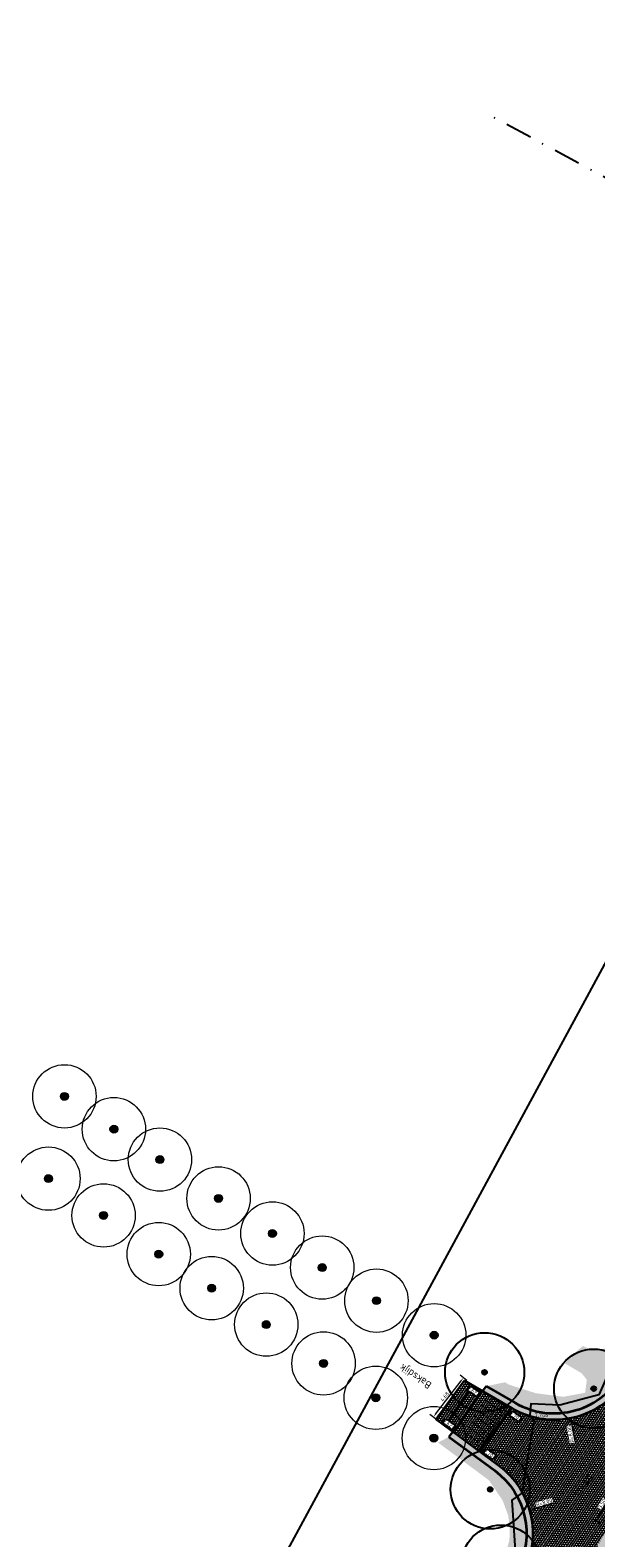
# Model space of a CAD drawing. Header units: metres. Extents: x 157685 to 160831, y 403691 to 406312.
# Tile 91 of 134: x 159762 to 159815, y 405017 to 405159. Entities that reach past the tile are written whole.
import ezdxf
from ezdxf.enums import TextEntityAlignment as Align

# ---------------------------------------------------------------- set-up
doc = ezdxf.new("R2010")
doc.units = ezdxf.units.M
doc.header["$PDMODE"] = 35
doc.linetypes.add('DASHDOT2', pattern=[12.7, 6.35, -3.175, 0, -3.175])
doc.layers.get('Defpoints').update_dxf_attribs({"color": 171})
for name, color, linetype, lineweight in [('B-WE-GR-BOOM-S', 90, 'Continuous', 25), ('B-WE-GR-BOOM-S (ingemeten)', 90, 'Continuous', 25), ('B-WE-OG-HOOGTEPUNT-S', 7, 'Continuous', 25), ('B-WE-OG-HOOGTEPUNT-T18', 10, 'Continuous', 18), ('B-WE-OG-TOPOGRAFIE-T35', 7, 'Continuous', 35), ('N-WE-GR-GRAS-A', 62, 'Continuous', 18), ('N-WE-GW-HOOGTE_AFWERKHOOGTE-T25', 7, 'Continuous', 25), ('N-WE-VH-GESLOTENVERHARDING_ASFALT-A-200', 253, 'Continuous', 18), ('N-WE-VH-GESLOTENVERHARDING_ASFALT-TRAPSGEWIJSFREZEN-G', 10, 'VH-TRAPSGEWIJSFREZEN-SO', 25), ('N-WE-VH-HALFVERHARDING_GRASBETONSTEEN-A-200', 132, 'Continuous', 18), ('N-WE-VH-HALFVERHARDING_GRASBETONSTEEN-G', 7, 'Continuous', 35), ('N-WE-VH-KANTVERHARDING-G', 7, 'Continuous', 30), ('N-WE-VH-M', 7, 'Continuous', 18), ('N-WE-VH-PLATEAU_TALUD-S', 7, 'Continuous', 25), ('N-WE-VH-VERHARDING_ASFALT-A', 252, 'Continuous', 18), ('X-XX-AL-BLADVERWIJZING_AS-G', 7, 'DASHDOT2', 25)]:
    doc.layers.add(name, color=color, linetype=linetype, lineweight=lineweight)
doc.styles.add('NLCS-ISO', font='NLCS-ISO.TTF')
doc.styles.add('NLCS-ISO-M200-T18', font='NLCS-ISO.TTF', dxfattribs={"height": 0.36})
doc.styles.add('NLCS-ISO-M200-T35', font='NLCS-ISO.TTF', dxfattribs={"height": 0.7000000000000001})
doc.linetypes.add('VH-TRAPSGEWIJSFREZEN-SO', pattern='A,15,-5,[182,NLCS.SHX,S=20,R=0,X=0,Y=0],-5', length=25)
doc.dimstyles.new('NLCS-M200-T18-PIJL_L2_H2', dxfattribs={"dimscale": 0.2, "dimtxt": 0.36, "dimasz": 1.8, "dimexe": 2, "dimexo": 2, "dimgap": 0.7, "dimtad": 1, "dimzin": 0, "dimdsep": 46, "dimtxsty": 'NLCS-ISO-M200-T18', "dimcen": 0, "dimdle": 2, "dimclrd": 256, "dimclre": 256, "dimclrt": 256, "dimazin": 0, "dimtfac": 1, "dimtofl": 0, "dimtmove": 0, "dimatfit": 3, "dimfxl": 2, "dimfxlon": 1, "dimtfill": 1, "dimtfillclr": 256, "dimtolj": 1, "dimtzin": 0, "dimlwd": -1, "dimlwe": -1, "dimarcsym": 0})
pattern_1 = [(0, (0, 0), (1, 1), [0.12, -0.8]), (45, (0.4, 0.2), (-0.1131370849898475, 1.866761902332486), [0.12, -0.8]), (29.99999999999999, (0.08, 0.12), (0.2274613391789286, 1.286025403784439), [0.12, -0.8]), (15, (0.32, 0.48), (0.3856270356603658, 0.7244941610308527), [0.12, -0.8]), (135, (0.16, 2), (-0.02828427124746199, -0.6505382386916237), [0.12, -0.8]), (150, (1.2, 0.4), (0.2156921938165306, -0.5864101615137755), [0.12, -0.8]), (165, (0.24, 0.04), (0.1434520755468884, -0.7010146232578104), [0.12, -0.8]), (85, (0.4, 0.4), (-0.872677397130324, 1.040016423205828), [0.12, -0.8]), (99.99999999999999, (0, 0), (-1.112117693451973, 0.7787131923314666), [0.12, -0.7999999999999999])]
pattern_2 = [(45, (0, 0), (-0.1979898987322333, 0.1979898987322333), [0.14, -0.14]), (135, (0, 0), (-0.1979898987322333, -0.1979898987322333), [0.14, -0.14]), (45, (-0.098994, 0.098994), (-0.1979898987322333, 0.1979898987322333), [0.14, -0.14]), (135, (0.098994, 0.098994), (-0.1979898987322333, -0.1979898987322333), [0.14, -0.14])]

# ---------------------------------------------------------------- blocks, each defined once
blk = doc.blocks.new('*U69')
for points in [[(-2.578210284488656, 1.89549594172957), (0.4494853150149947, 6.013074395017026)], [(0, 0), (3.027689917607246, 4.11745492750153)]]:
    blk.add_lwpolyline(points)
for points, const_width in [([(0.1480255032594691, 4.421387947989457), (2.081716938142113, 2.999826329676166)], 0.09999999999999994), ([(0.503471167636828, 4.904770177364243), (2.437162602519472, 3.483208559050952)], 0.09999999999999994), ([(0.8589168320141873, 5.388152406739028), (2.792608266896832, 3.966590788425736)], 0.09999999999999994), ([(-0.9183114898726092, 2.971241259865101), (1.015379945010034, 1.549679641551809)], 0.09999999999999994), ([(-0.5628658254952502, 3.454623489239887), (1.370825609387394, 2.033061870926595)], 0.09999999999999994), ([(-0.2074201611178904, 3.938005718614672), (1.726271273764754, 2.51644410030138)], 0.09999999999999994), ([(-0.08056370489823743, 0.05924094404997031), (2.947126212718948, 4.176695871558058)], 0.1999999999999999), ([(1.259402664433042, 3.232009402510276), (1.903966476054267, 2.758155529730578)], 0.09999999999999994), ([(1.61484832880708, 3.715391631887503), (2.259412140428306, 3.241537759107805)], 0.09999999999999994), ([(1.97029399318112, 4.198773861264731), (2.614857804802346, 3.724919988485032)], 0.09999999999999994), ([(-1.984648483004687, 1.521094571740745), (-0.05095704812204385, 0.09953295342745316)], 0.09999999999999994), ([(-1.629202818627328, 2.00447680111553), (0.3044886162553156, 0.5829151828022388)], 0.09999999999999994), ([(-1.273757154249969, 2.487859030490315), (0.659934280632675, 1.066297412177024)], 0.09999999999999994), ([(0.1930656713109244, 1.781862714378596), (0.8376294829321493, 1.308008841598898)], 0.09999999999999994), ([(0.5485113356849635, 2.265244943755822), (1.193075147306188, 1.791391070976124)], 0.09999999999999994), ([(0.9039570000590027, 2.748627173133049), (1.548520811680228, 2.274773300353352)], 0.09999999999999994), ([(-0.517825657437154, 0.8150982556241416), (0.1267381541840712, 0.3412443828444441)], 0.09999999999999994), ([(-0.1623799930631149, 1.298480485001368), (0.4821838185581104, 0.824626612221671)], 0.09999999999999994)]:
    blk.add_lwpolyline(points, dxfattribs=dict(const_width=const_width))
blk = doc.blocks.new('*D806')
at = {"layer": 'Defpoints', "color": 0, "transparency": 16777216}
for p in [(159811.3487516, 405035.8410722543), (159812.9201034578, 405027.9969117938)]:
    blk.add_point(p, dxfattribs=at)
at = {"layer": 'N-WE-VH-M', "transparency": 16777216}
blk.add_line((159813.3781525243, 405025.7103390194), (159812.9908142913, 405027.6439245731), dxfattribs=at)
at = {"layer": 'N-WE-VH-M', "transparency": 16777216, "insert": (159812.9060724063, 405026.4377841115), "char_height": 0.36, "attachment_point": 5, "rotation": 101.32762851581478, "style": 'NLCS-ISO-M200-T18', "bg_fill": 3, "box_fill_scale": 1.1, "bg_fill_color": 256, "bg_fill_true_color": 13158600, "bg_fill_transparency": 0}
blk.add_mtext('\\A1;R=8.00', dxfattribs=at)
at = {"layer": 'N-WE-VH-M', "transparency": 16777216}
blk.add_solid([(159812.9319830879, 405027.6321394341), (159813.0496454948, 405027.655709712), (159812.9201034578, 405027.9969117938)], dxfattribs=at)
blk = doc.blocks.new('*D807')
at = {"layer": 'Defpoints', "color": 0, "transparency": 16777216}
blk.add_point((159801.3297696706, 405017.0624706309), dxfattribs=at)
at = {"layer": 'N-WE-VH-M', "transparency": 16777216}
blk.add_line((159811.2612157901, 405019.9114357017), (159809.3656668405, 405019.3676727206), dxfattribs=at)
at = {"layer": 'N-WE-VH-M', "transparency": 16777216, "insert": (159810.3982256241, 405019.9967818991), "char_height": 0.36, "attachment_point": 5, "rotation": 16.00623004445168, "style": 'NLCS-ISO-M200-T18', "bg_fill": 3, "box_fill_scale": 1.1, "bg_fill_color": 256, "bg_fill_true_color": 13158600, "bg_fill_transparency": 0}
blk.add_mtext('\\A1;R=8.00', dxfattribs=at)
at = {"layer": 'Defpoints', "color": 0, "transparency": 16777216}
blk.add_point((159809.0196234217, 405019.268405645), dxfattribs=at)
at = {"layer": 'N-WE-VH-M', "transparency": 16777216}
blk.add_solid([(159809.3491223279, 405019.4253466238), (159809.3822113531, 405019.3099988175), (159809.0196234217, 405019.268405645)], dxfattribs=at)
blk = doc.blocks.new('*D810')
at = {"layer": 'Defpoints', "color": 0, "transparency": 16777216}
for p in [(159819.4092855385, 405019.9601386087), (159815.3270824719, 405018.2373053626), (159817.6966587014, 405016.9077773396)]:
    blk.add_point(p, dxfattribs=at)
at = {"layer": 'N-WE-VH-M', "transparency": 16777216}
for p, q in [((159817.3885505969, 405021.0939378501), (159816.6908680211, 405021.485395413)), ((159816.8635534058, 405020.9757094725), (159815.5032383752, 405018.5512625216)), ((159815.6759237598, 405018.0415765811), (159814.978241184, 405018.4330341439))]:
    blk.add_line(p, q, dxfattribs=at)
for points in [[(159816.8112272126, 405021.0050687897), (159816.915879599, 405020.9463501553), (159817.039709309, 405021.2896666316)], [(159815.450912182, 405018.5806218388), (159815.5555645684, 405018.5219032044), (159815.3270824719, 405018.2373053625)]]:
    blk.add_solid(points, dxfattribs=at)
at = {"layer": 'N-WE-VH-M', "transparency": 16777216, "insert": (159815.8836676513, 405019.8832558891), "char_height": 0.36, "attachment_point": 5, "rotation": 60.70397471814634, "style": 'NLCS-ISO-M200-T18', "bg_fill": 3, "box_fill_scale": 1.1, "bg_fill_color": 256, "bg_fill_true_color": 13158600, "bg_fill_transparency": 0}
blk.add_mtext('\\A1;3.50', dxfattribs=at)
blk = doc.blocks.new('*D813')
at = {"layer": 'Defpoints', "color": 0, "transparency": 16777216}
for p in [(159802.7504160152, 405031.7974181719), (159803.9542670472, 405030.8760193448), (159801.1071453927, 405027.1561205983)]:
    blk.add_point(p, dxfattribs=at)
at = {"layer": 'N-WE-VH-M', "transparency": 16777216}
for p, q in [((159800.1220972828, 405028.3633957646), (159802.5316130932, 405031.5115418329)), ((159803.0680563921, 405031.5543038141), (159802.4327756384, 405032.0405325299)), ((159800.2209347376, 405027.8344050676), (159799.5856539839, 405028.3206337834))]:
    blk.add_line(p, q, dxfattribs=at)
for points in [[(159802.4839670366, 405031.5480089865), (159802.5792591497, 405031.4750746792), (159802.7504160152, 405031.797418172)], [(159800.0744512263, 405028.3998629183), (159800.1697433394, 405028.3269286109), (159799.9032943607, 405028.0775194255)]]:
    blk.add_solid(points, dxfattribs=at)
at = {"layer": 'N-WE-VH-M', "transparency": 16777216, "insert": (159800.9818357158, 405030.0131857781), "char_height": 0.36, "attachment_point": 5, "rotation": 52.57041965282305, "style": 'NLCS-ISO-M200-T18', "bg_fill": 3, "box_fill_scale": 1.1, "bg_fill_color": 256, "bg_fill_true_color": 13158600, "bg_fill_transparency": 0}
blk.add_mtext('\\A1;4.68', dxfattribs=at)
blk = doc.blocks.new('SGR-BOOM_GBKN-SO')
at = {"linetype": 'ByBlock', "lineweight": 18}
h = blk.add_hatch(color=0, dxfattribs=at)
h.dxf.hatch_style = 1
edge = h.paths.add_edge_path()
edge.add_arc((0, 0), 0.25, 0, 360)
at = {"color": 0, "linetype": 'ByBlock', "lineweight": 18}
for radius in [2, 0.25]:
    blk.add_circle((0, 0), radius, dxfattribs=at)
at = {"color": 0, "linetype": 'ByBlock', "lineweight": 18, "style": 'NLCS-ISO'}
blk.add_attdef('SOORT', (2.5, 0), '', height=1.5, dxfattribs=at)
blk = doc.blocks.new('SGR-BOOM_01')
at = {"ltscale": 0.1}
h = blk.add_hatch(color=256, dxfattribs=at)
edge = h.paths.add_edge_path()
edge.add_arc((7.366995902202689e-12, -5.115907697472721e-12), 0.15, 0, 360)
for centre, radius in [((0, 0), 2.5), ((7.366995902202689e-12, -5.115907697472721e-12), 0.04499999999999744)]:
    blk.add_circle(centre, radius)
blk.add_circle((7.366995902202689e-12, -5.115907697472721e-12), 0.15, dxfattribs=at)
blk = doc.blocks.new('SOG-HOOGTEPUNT-SO')
for p, q in [((-0.5, 0), (0.5, 0)), ((0, 0.5), (0, -0.5))]:
    blk.add_line(p, q)

msp = doc.modelspace()

# ---------------------------------------------------------------- hatches: boundary and pattern name
at = {"layer": 'N-WE-GR-GRAS-A'}
h = msp.add_hatch(dxfattribs=at)
h.set_pattern_fill('AGR-GRAS_01-SO', color=256, scale=0.04, pattern_type=2)
h.set_pattern_definition(pattern_1)
h.paths.add_polyline_path([(159817.8796577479, 405032.3615227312, -0.4244536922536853), (159807.6438550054, 405029.4353138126), (159804.9141757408, 405031.0140775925), (159806.698841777, 405031.3737125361), (159807.04, 405031.16), (159809.611, 405030.341), (159812.223, 405030.001), (159814.279, 405030.385), (159814.444, 405031.62), (159813.956, 405032.225), (159812.2396506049, 405033.242021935), (159814.061361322, 405034.8103542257), (159814.820717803, 405034.4740069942), (159815.4994739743, 405034.4123150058), (159816.4167998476, 405034.6580784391), (159816.9569999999, 405035.0349999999), (159820.3059377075, 405041.4946262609), (159822.354460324, 405045.432314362), (159826.6084500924, 405053.2936794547), (159829.7245208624, 405059.052172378), (159832.6918773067, 405064.5358415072), (159835.7447925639, 405070.2193987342), (159838.9744319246, 405076.357307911), (159841.6731033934, 405081.4861159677), (159844.7820544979, 405087.3946578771), (159847.8561333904, 405093.236925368), (159850.9675923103, 405099.3492203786), (159854.691755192, 405106.6695736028), (159860.2108525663, 405117.423530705), (159863.4243890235, 405123.3615823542), (159868.7449137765, 405133.192978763), (159871.6940751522, 405138.642511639), (159873.819, 405142.569), (159873.564, 405143.583), (159872.949, 405144.16), (159873.919, 405145.714), (159874.7056259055, 405145.5456317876), (159875.890950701, 405145.9547218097), (159876.2720000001, 405146.3540000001), (159878.9147885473, 405151.370059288), (159881.6262659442, 405156.5466831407), (159887.3003615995, 405167.3793970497), (159892.3483595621, 405177.0167949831), (159893.538, 405179.288), (159894.727, 405181.558), (159894.969, 405183.164), (159894.4128649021, 405184.0045896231), (159892.825, 405184.615), (159896.102, 405188.599), (159896.9029999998, 405188.438), (159898.181, 405188.684), (159899.684, 405190.033), (159902.6926736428, 405195.8713152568), (159907.5866702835, 405205.3680897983), (159913.3084460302, 405216.4711653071), (159918.3450532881, 405227.099399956), (159923.3978129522, 405237.8616172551), (159925.995516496, 405243.3946431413), (159929.861, 405251.628), (159929.911, 405253.028), (159929.35, 405253.63), (159928.363, 405254.141), (159928.977, 405259.516), (159929.897, 405259.351), (159931.062, 405259.363), (159932.331, 405262.333), (159931.733, 405263.36), (159931.174, 405263.618), (159932.61, 405267.191), (159933.738, 405266.939), (159934.813, 405267.403), (159935.788, 405268.797), (159941.1987197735, 405282.5879445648), (159944.9254816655, 405292.0867855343), (159949.2255724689, 405303.0469380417), (159953.271, 405313.358), (159953.284, 405314.495), (159952.883, 405315.118), (159952.236, 405315.511), (159951.529, 405315.708), (159958.367, 405330.954), (159959.877, 405331.032), (159960.96, 405331.735), (159963.5452468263, 405338.7491122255), (159973.5640148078, 405364.9600869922), (159984.162, 405391.33), (159983.822, 405392.929), (159983.104, 405393.589), (159982.386, 405393.853), (159984.688, 405397.951), (159985.985, 405397.984), (159987.076, 405398.897), (159989.441, 405405.903), (159988.08, 405407.062), (159988.527, 405412.178), (159989.913, 405411.732), (159991.291, 405411.789), (159992.095, 405412.104), (159998.5395093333, 405429.2600094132), (160007.1440218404, 405452.1679849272), (160009.451, 405458.31), (160009.626, 405460.261), (160009.534, 405460.661), (160008.794, 405461.402), (160009.8954955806, 405467.6054778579), (160011.385, 405467.341), (160013.662, 405468.133), (160014.677, 405469.155), (160026.9453321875, 405500.9300206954), (160034.7315372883, 405521.1565030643), (160042.3070101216, 405541.7245019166), (160047.868, 405557.494), (160047.613, 405559.249), (160046.719, 405560.154), (160045.615, 405560.352), (160047.615, 405564.794), (160048.822, 405564.245), (160050.393, 405564.15), (160050.929, 405564.7125), (160051.128, 405565.102), (160051.131, 405565.949), (160048.346, 405567.585), (160050.1055, 405571.699), (160050.699, 405570.911), (160051.669, 405570.665), (160053.018, 405570.643), (160053.937, 405571.219), (160058.5456374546, 405583.3248661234), (160064.6810399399, 405599.4412045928), (160069.547, 405612.223), (160069.547, 405613.704), (160068.895, 405614.706), (160068.1765210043, 405615.0935586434), (160070.5442836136, 405619.4830561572), (160072.047, 405619.276), (160073.333, 405619.76), (160078.7473752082, 405633.9478085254), (160089.138878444, 405660.9656097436), (160104.332, 405700.743), (160104.711, 405703.242), (160102.967, 405704.018), (160104.9126580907, 405706.7553753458), (160106.026, 405706.74), (160107.223, 405707.65), (160113.4380612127, 405722.7273025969), (160116.4352043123, 405730.3910378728), (160119.5624009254, 405738.6670014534), (160120.942, 405742.345), (160122.7570846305, 405748.868433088), (160125.062, 405762.2635), (160125.7830441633, 405769.6398440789), (160126.167433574, 405777.2421988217), (160126.2277432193, 405782.3110332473), (160136.3575773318, 405786.1409829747), (160140.471531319, 405781.8232589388, -0.3714281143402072), (160141.0844722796, 405769.5659894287, 0.07269134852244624), (160116.0165246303, 405725.3933185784), (160115.4468538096, 405723.9291447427), (159939.5895977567, 405271.9390061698, -0.02962782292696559), (159902.6989021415, 405191.5621666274)])
h = msp.add_hatch(dxfattribs=at)
h.set_pattern_fill('AGR-GRAS_01-SO', color=256, scale=0.04, pattern_type=2)
h.set_pattern_definition(pattern_1)
h.paths.add_polyline_path([(159947.8480232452, 405248.5197582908, 0.405894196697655), (159943.9963303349, 405246.8913364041, -0.02247269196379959), (159914.6133930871, 405185.2143397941), (159834.087039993, 405034.0711958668, -0.005446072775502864), (159828.8246266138, 405024.4480227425), (159824.0115389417, 405015.8698070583, 0.005527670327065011), (159818.7089963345, 405006.1694910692), (159804.5859618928, 404979.6405398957, 0.05550154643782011), (159802.9510267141, 404975.5270516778), (159802.7037713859, 404974.6246129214, -0.1055589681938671), (159798.1917326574, 404965.9102367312), (159797.9894941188, 404965.66424889), (159801.2993328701, 404963.0766571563), (159803.4982866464, 404968.2081257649), (159805.123, 404975.672), (159805.3566544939, 404977.1680057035), (159806.0768332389, 404979.1208073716), (159808.1428506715, 404983.3803700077), (159813.9034474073, 404994.2923969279), (159823.434, 405011.915), (159826.4851087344, 405017.4938640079), (159834.3457042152, 405031.9490872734), (159842.820580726, 405047.6050551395), (159852.8457538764, 405066.2756003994), (159860.5369566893, 405080.651914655), (159862.171, 405083.398), (159863.044, 405083.998), (159863.964, 405083.981), (159866.285, 405087.879), (159865.815, 405088.069), (159865.372, 405089.004), (159865.669, 405090.71), (159867.9746014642, 405094.9288151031), (159873.7270684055, 405105.4901040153), (159879.553055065, 405116.2642487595), (159884.8916839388, 405126.1371104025), (159888.6950492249, 405132.9843372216), (159892.689, 405140.154), (159893.843, 405139.449), (159895.973, 405143.646), (159894.866, 405144.519), (159903.7778467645, 405161.353507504), (159912.3515452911, 405177.5492518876), (159920.630907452, 405193.0924523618), (159930.3511431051, 405211.3255466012), (159931.1391447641, 405213.0938378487), (159932.8931217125, 405217.14909361), (159935.5026393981, 405223.1823893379), (159940.4574736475, 405234.8870829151), (159945.19, 405246.771), (159948.338, 405246.025), (159948.699, 405245.033), (159952.5023399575, 405246.7082795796)])
h = msp.add_hatch(dxfattribs=at)
h.set_pattern_fill('AGR-GRAS_01-SO', color=256, scale=0.04, pattern_type=2)
h.set_pattern_definition(pattern_1)
edge = h.paths.add_edge_path()
edge.add_line((159578.5374166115, 404700.0819622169), (159578.6254720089, 404700.0345676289))
edge.add_line((159578.6254720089, 404700.0345676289), (159603.9219240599, 404747.0333756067))
edge.add_arc((160443.1779176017, 404295.3155573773), 953.100000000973, 142.3663853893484, 151.7092614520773, ccw=False)
edge.add_line((159688.3879633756, 404877.287837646), (159703.8794562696, 404897.3795561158))
edge.add_arc((159943.91390714, 404712.3037003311), 303.099999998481, 131.4605388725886, 142.3663853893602, ccw=False)
edge.add_line((159743.230164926, 404939.4504493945), (159776.7212754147, 404969.0397849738))
edge.add_arc((159712.5633914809, 405041.6577987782), 96.89999999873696, 311.4605388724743, 330.6998399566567)
edge.add_line((159797.0667715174, 404994.2364031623), (159804.3007044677, 405007.1270356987))
edge.add_arc((159370.9701621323, 405250.302386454), 496.900000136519, 330.6998399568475, 331.5438499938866)
edge.add_arc((159801.3297696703, 405017.0624706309), 7.400000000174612, 331.5438499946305, 413.6718235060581)
edge.add_line((159805.7135995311, 405023.0241847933), (159801.3814850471, 405026.2097204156))
edge.add_line((159801.3814850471, 405026.2097204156), (159800.3508178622, 405025.6653813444))
edge.add_line((159800.3508178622, 405025.6653813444), (159805.162, 405022.107))
edge.add_line((159805.162, 405022.107), (159806.4708960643, 405020.184))
edge.add_line((159806.4708960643, 405020.184), (159806.9923110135, 405018.7706630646))
edge.add_line((159806.9923110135, 405018.7706630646), (159807.143, 405017.767))
edge.add_line((159807.143, 405017.767), (159807.112, 405016.413))
edge.add_line((159807.112, 405016.413), (159806.6237197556, 405014.8311137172))
edge.add_line((159806.6237197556, 405014.8311137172), (159805.8507581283, 405013.4314217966))
edge.add_line((159805.8507581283, 405013.4314217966), (159803.555099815, 405009.2744050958))
edge.add_line((159803.555099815, 405009.2744050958), (159800.2669101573, 405003.320095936))
edge.add_line((159800.2669101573, 405003.320095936), (159797.2220407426, 404997.9073039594))
edge.add_line((159797.2220407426, 404997.9073039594), (159794.8245511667, 404994.0616845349))
edge.add_line((159794.8245511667, 404994.0616845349), (159792.0515868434, 404989.6137963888))
edge.add_line((159792.0515868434, 404989.6137963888), (159789.5682782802, 404985.630521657))
edge.add_line((159789.5682782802, 404985.630521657), (159787.111, 404981.689))
edge.add_line((159787.111, 404981.689), (159786.367, 404981.43))
edge.add_line((159786.367, 404981.43), (159785.402, 404981.455))
edge.add_line((159785.402, 404981.455), (159784.329, 404982.006))
edge.add_line((159784.329, 404982.006), (159784.072, 404983.158))
edge.add_line((159784.072, 404983.158), (159781.79, 404980.277))
edge.add_line((159781.79, 404980.277), (159782.34, 404980.26))
edge.add_line((159782.34, 404980.26), (159783.075, 404979.722))
edge.add_line((159783.075, 404979.722), (159783.322, 404978.725))
edge.add_line((159783.322, 404978.725), (159782.665, 404977.493))
edge.add_line((159782.665, 404977.493), (159781.7249177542, 404976.3647383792))
edge.add_line((159781.7249177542, 404976.3647383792), (159780.338, 404975.397))
edge.add_line((159780.338, 404975.397), (159779.141, 404975.529))
edge.add_line((159779.141, 404975.529), (159778.150478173, 404976.4076757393))
edge.add_line((159778.150478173, 404976.4076757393), (159774.507, 404973.806))
edge.add_line((159774.507, 404973.806), (159775.855, 404972.738))
edge.add_line((159775.855, 404972.738), (159776.065, 404971.807))
edge.add_line((159776.065, 404971.807), (159775.252, 404970.59))
edge.add_line((159775.252, 404970.59), (159764.5216861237, 404961.185172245))
edge.add_line((159764.5216861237, 404961.185172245), (159761.655257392, 404958.677158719))
edge.add_line((159761.655257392, 404958.677158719), (159755.1593899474, 404952.9940080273))
edge.add_line((159755.1593899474, 404952.9940080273), (159747.779, 404946.537))
edge.add_line((159747.779, 404946.537), (159741.4350387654, 404940.9845388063))
edge.add_line((159741.4350387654, 404940.9845388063), (159735.5817476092, 404935.8579777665))
edge.add_line((159735.5817476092, 404935.8579777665), (159732.2492128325, 404932.9780094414))
edge.add_line((159732.2492128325, 404932.9780094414), (159724.519, 404926.295))
edge.add_line((159724.519, 404926.295), (159723.154, 404926.405))
edge.add_line((159723.154, 404926.405), (159720.41, 404923.843))
edge.add_line((159720.41, 404923.843), (159720.646, 404922.925))
edge.add_line((159720.646, 404922.925), (159720.42, 404921.555))
edge.add_line((159720.42, 404921.555), (159719.235, 404919.179))
edge.add_line((159719.235, 404919.179), (159714.4242128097, 404913.4454319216))
edge.add_line((159714.4242128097, 404913.4454319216), (159710.805, 404909.132))
edge.add_line((159710.805, 404909.132), (159703.0021234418, 404899.5670897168))
edge.add_line((159703.0021234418, 404899.5670897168), (159699.2918910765, 404895.0190183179))
edge.add_line((159699.2918910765, 404895.0190183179), (159696.5018222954, 404891.4859407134))
edge.add_line((159696.5018222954, 404891.4859407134), (159692.6653099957, 404886.2984138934))
edge.add_line((159692.6653099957, 404886.2984138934), (159687.3868267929, 404879.1811481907))
edge.add_line((159687.3868267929, 404879.1811481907), (159682.7277324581, 404872.9545636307))
edge.add_line((159682.7277324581, 404872.9545636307), (159679.837, 404869.146))
edge.add_line((159679.837, 404869.146), (159678.661, 404867.936))
edge.add_line((159678.661, 404867.936), (159677.233, 404867.463))
edge.add_line((159677.233, 404867.463), (159675.5279320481, 404867.9588194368))
edge.add_line((159675.5279320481, 404867.9588194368), (159672.558, 404862.105))
edge.add_line((159672.558, 404862.105), (159672.186, 404860.193))
edge.add_line((159672.186, 404860.193), (159669.6009870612, 404856.140779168))
edge.add_line((159669.6009870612, 404856.140779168), (159666.726, 404851.634))
edge.add_line((159666.726, 404851.634), (159660.0205839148, 404842.0044224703))
edge.add_line((159660.0205839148, 404842.0044224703), (159655.1173813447, 404834.8968401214))
edge.add_line((159655.1173813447, 404834.8968401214), (159649.9080468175, 404827.1800241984))
edge.add_line((159649.9080468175, 404827.1800241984), (159641.553, 404814.478))
edge.add_line((159641.553, 404814.478), (159640.27, 404813.801))
edge.add_line((159640.27, 404813.801), (159636.523, 404808.465))
edge.add_line((159636.523, 404808.465), (159636.084, 404806.489))
edge.add_line((159636.084, 404806.489), (159635.2109538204, 404804.9644498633))
edge.add_line((159635.2109538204, 404804.9644498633), (159629.2305123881, 404795.2772049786))
edge.add_line((159629.2305123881, 404795.2772049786), (159624.0465019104, 404786.5030185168))
edge.add_line((159624.0465019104, 404786.5030185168), (159620.3577552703, 404780.0250190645))
edge.add_line((159620.3577552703, 404780.0250190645), (159618.6694383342, 404777.0600780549))
edge.add_line((159618.6694383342, 404777.0600780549), (159615.0388529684, 404770.9509728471))
edge.add_line((159615.0388529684, 404770.9509728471), (159611.3279794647, 404765.073519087))
edge.add_line((159611.3279794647, 404765.073519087), (159609.2164344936, 404761.0334352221))
edge.add_line((159609.2164344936, 404761.0334352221), (159606.3104729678, 404755.3371589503))
edge.add_line((159606.3104729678, 404755.3371589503), (159604.7152064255, 404752.2101117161))
edge.add_line((159604.7152064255, 404752.2101117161), (159603.494, 404750.206))
edge.add_line((159603.494, 404750.206), (159602.388, 404749.312))
edge.add_line((159602.388, 404749.312), (159598.336, 404741.032))
edge.add_line((159598.336, 404741.032), (159597.771, 404738.825))
edge.add_line((159597.771, 404738.825), (159593.1171575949, 404730.3842901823))
edge.add_line((159593.1171575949, 404730.3842901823), (159584.671339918, 404715.0844297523))
edge.add_line((159584.671339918, 404715.0844297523), (159578.646073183, 404703.7951198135))
edge.add_line((159578.646073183, 404703.7951198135), (159576.1567803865, 404699.5800294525))
edge.add_line((159576.1567803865, 404699.5800294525), (159571.2843468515, 404691.4808746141))
edge.add_line((159571.2843468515, 404691.4808746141), (159567.335, 404684.592))
edge.add_line((159567.335, 404684.592), (159561.5420968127, 404673.956253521))
edge.add_line((159561.5420968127, 404673.956253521), (159556.3644997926, 404664.4502066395))
edge.add_line((159556.3644997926, 404664.4502066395), (159553.689, 404659.538))
edge.add_line((159553.689, 404659.538), (159553.005, 404658.675))
edge.add_line((159553.005, 404658.675), (159551.85, 404658.95))
edge.add_line((159551.85, 404658.95), (159550.3501082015, 404657.3340753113))
edge.add_line((159550.3501082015, 404657.3340753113), (159553.1428222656, 404656.0222167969))
edge.add_line((159553.1428222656, 404656.0222167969), (159554.6966426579, 404655.9522638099))
edge.add_arc((159121.4782956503, 404899.1231974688), 496.7999991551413, 330.6939518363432, 331.7092614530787)
edge.add_line((159558.937509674, 404663.6668846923), (159578.5374166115, 404700.0819622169))
h = msp.add_hatch(dxfattribs=at)
h.set_pattern_fill('AGR-GRAS_01-SO', color=256, scale=0.04, pattern_type=2)
h.set_pattern_definition(pattern_1)
h.paths.add_polyline_path([(159799.5754339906, 404976.4519158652, -0.05550154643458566), (159801.4964828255, 404981.2852645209), (159815.6195172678, 405007.8142156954, -0.003457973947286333), (159818.9346156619, 405013.9388598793, 0.4117908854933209), (159818.161011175, 405016.6472372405), (159816.9072270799, 405017.3507136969), (159814.9835248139, 405013.740039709, -0.005464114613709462), (159809.7075254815, 405004.0928493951), (159802.4735925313, 404991.2022168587, -0.037727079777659), (159793.8709921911, 404978.2647071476, 0.4179620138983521), (159795.2317634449, 404967.8211425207), (159795.4881457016, 404968.1329867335, 0.1055589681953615), (159799.3281786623, 404975.5494771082)])
at = {"layer": 'N-WE-VH-GESLOTENVERHARDING_ASFALT-A-200', "true_color": 0xcf7363}
h = msp.add_hatch(dxfattribs=at)
h.set_pattern_fill('AVH-ASFALT-SO', color=23, scale=0.2, pattern_type=2)
h.set_pattern_definition([(31.64993266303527, (159085.9115677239, 404918.0168982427), (-0.1049455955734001, 0.1702539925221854), []), (91.64993266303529, (159085.9115677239, 404918.0168982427), (-0.1999170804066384, -0.00575855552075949), [])])
edge = h.paths.add_edge_path()
edge.add_arc((159243.5186586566, 405542.7615638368), 760.4000000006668, 337.7059771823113, 338.740321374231)
edge.add_line((159952.1708772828, 405267.0439673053), (159995.4326285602, 405378.2357679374))
edge.add_line((159995.4326285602, 405378.2357679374), (159992.7713508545, 405381.0483546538))
edge.add_line((159992.7713508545, 405381.0483546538), (159948.9090640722, 405268.3130514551))
edge.add_arc((159243.5186586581, 405542.7615638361), 756.8999999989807, 331.9521103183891, 338.74032137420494, ccw=False)
edge.add_line((159911.5244509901, 405186.8600726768), (159830.9980978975, 405035.7169287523))
edge.add_arc((159389.7206554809, 405270.8216263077), 499.9999999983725, 330.7039747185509, 331.95211031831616, ccw=False)
edge.add_line((159825.7722653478, 405026.1606495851), (159822.5813815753, 405020.4736371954))
edge.add_arc((159820.8371751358, 405021.4522811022), 2.000000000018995, 240.7039747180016, 330.70397471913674, ccw=False)
edge.add_line((159819.8585312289, 405019.7080746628), (159818.0299644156, 405020.7340517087))
edge.add_line((159818.0299644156, 405020.7340517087), (159816.3838409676, 405017.6443765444))
edge.add_line((159816.3838409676, 405017.6443765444), (159818.161011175, 405016.6472372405))
edge.add_arc((159817.1823672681, 405014.903030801), 1.999999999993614, -28.82169555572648, 60.70397471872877, ccw=False)
edge.add_arc((160260.0631488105, 404771.2088303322), 503.500000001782, 151.1783044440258, 151.9708105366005)
edge.add_line((159815.6195172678, 405007.8142156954), (159801.4964828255, 404981.2852645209))
edge.add_arc((159822.2401279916, 404970.2421134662), 23.49999999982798, 151.9708105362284, 164.677791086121)
edge.add_line((159799.5754339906, 404976.4519158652), (159799.3281786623, 404975.5494771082))
edge.add_arc((159780.0390773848, 404980.83441532), 19.99999999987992, 320.5747175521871, 344.67779108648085, ccw=False)
edge.add_line((159795.4881457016, 404968.1329867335), (159794.8501385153, 404967.3569624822))
edge.add_line((159794.8501385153, 404967.3569624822), (159797.6083362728, 404965.2006369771))
edge.add_line((159797.6083362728, 404965.2006369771), (159798.1917326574, 404965.9102367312))
edge.add_arc((159780.0390773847, 404980.83441532), 23.5000000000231, 320.574717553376, 344.6777910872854)
edge.add_line((159802.7037713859, 404974.6246129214), (159802.9510267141, 404975.5270516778))
edge.add_arc((159822.2401279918, 404970.2421134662), 19.99999999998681, 151.9708105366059, 164.6777910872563, ccw=False)
edge.add_line((159804.5859618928, 404979.6405398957), (159818.7089963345, 405006.1694910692))
edge.add_arc((160260.0631488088, 404771.2088303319), 500.000000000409, 150.7039747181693, 151.9708105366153, ccw=False)
edge.add_line((159824.0115389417, 405015.8698070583), (159828.8246266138, 405024.4480227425))
edge.add_arc((159389.7206554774, 405270.8216263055), 503.5000000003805, 330.7039747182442, 331.9521103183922)
edge.add_line((159834.087039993, 405034.0711958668), (159914.6133930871, 405185.2143397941))
edge.add_arc((159243.5186586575, 405542.7615638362), 760.3999999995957, 331.952110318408, 337.1016051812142)
edge.add_arc((159946.7599192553, 405245.724041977), 3.000000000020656, 68.73381308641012, 157.1016051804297, ccw=False)
edge.add_line((159947.8480232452, 405248.5197582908), (159952.5023399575, 405246.7082795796))
edge.add_line((159952.5023399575, 405246.7082795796), (159953.246, 405248.619))
edge.add_line((159953.246, 405248.619), (159948.7658612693, 405250.3627028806))
edge.add_arc((159949.8539733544, 405253.1584160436), 2.999999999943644, 157.7059771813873, 248.733647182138, ccw=False)
at = {"layer": 'N-WE-VH-HALFVERHARDING_GRASBETONSTEEN-A-200'}
h = msp.add_hatch(dxfattribs=at)
h.set_pattern_fill('AVH-GRASBETONSTEEN_02-SO', color=256, scale=0.2, pattern_type=2)
h.set_pattern_definition(pattern_2)
h.paths.add_polyline_path([(159854.0980562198, 405099.0652611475), (159853.6176184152, 405099.4395353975), (159817.8796577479, 405032.3615227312, -0.4244536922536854), (159807.6438550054, 405029.4353138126), (159804.9141757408, 405031.0140775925), (159804.5565882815, 405030.5277689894), (159807.3434579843, 405028.9159279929, 0.4244536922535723), (159818.4091906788, 405032.0793970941)])
h = msp.add_hatch(dxfattribs=at)
h.set_pattern_fill('AVH-GRASBETONSTEEN_02-SO', color=256, scale=0.2, pattern_type=2)
h.set_pattern_definition(pattern_2)
h.paths.add_polyline_path([(159818.0299644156, 405020.7340517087), (159818.5533505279, 405020.4403888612), (159858.5821423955, 405095.5720348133), (159858.101704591, 405095.9463090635)])
edge = h.paths.add_edge_path()
edge.add_line((159816.9072270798, 405017.3507136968), (159816.3838409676, 405017.6443765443))
edge.add_line((159816.3838409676, 405017.6443765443), (159814.4539918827, 405014.0221653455))
edge.add_arc((159370.9701622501, 405250.3023863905), 502.500000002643, 330.69983995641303, 331.9521103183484, ccw=False)
edge.add_line((159809.1842847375, 405004.3864803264), (159801.9503517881, 404991.4958477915))
edge.add_arc((159712.5633914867, 405041.6577987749), 102.4999999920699, 322.0575289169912, 330.69983995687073, ccw=False)
edge.add_arc((159799.7068432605, 404973.714669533), 7.999999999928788, 142.05752891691, 232.6236210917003)
edge.add_line((159794.8504570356, 404967.3573499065), (159795.2312963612, 404967.820574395))
edge.add_line((159795.2312963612, 404967.820574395), (159795.1491304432, 404967.8848107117))
edge.add_arc((159799.7068432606, 404973.7146695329), 7.400000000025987, 142.0575289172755, 231.9821358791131, ccw=False)
edge.add_arc((159712.5633914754, 405041.6577987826), 103.1000000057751, 322.0575289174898, 330.6998399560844)
edge.add_line((159802.4735925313, 404991.2022168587), (159809.7075254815, 405004.0928493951))
edge.add_arc((159370.9701619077, 405250.3023865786), 503.1000003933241, 330.6998399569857, 331.9521103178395)
edge.add_line((159814.9835248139, 405013.740039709), (159816.9072270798, 405017.3507136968))
h = msp.add_hatch(dxfattribs=at)
h.set_pattern_fill('AVH-GRASBETONSTEEN_02-SO', color=256, scale=0.2, pattern_type=2)
h.set_pattern_definition(pattern_2)
h.paths.add_polyline_path([(159797.5900122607, 404993.9427722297), (159804.8239452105, 405006.8334047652, 0.00368270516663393), (159808.3632259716, 405013.2505823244, 0.3745212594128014), (159806.0690451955, 405023.5075670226), (159801.7369242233, 405026.693107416), (159801.3814850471, 405026.2097204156), (159805.7135995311, 405023.0241847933, -0.374521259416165), (159807.835716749, 405013.5364739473, -0.003682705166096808), (159804.3007044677, 405007.1270356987), (159797.0667715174, 404994.2364031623, -0.08414504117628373), (159776.7212754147, 404969.0397849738), (159743.230164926, 404939.4504493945, 0.04762168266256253), (159703.8794562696, 404897.3795561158), (159688.3879633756, 404877.287837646, 0.008607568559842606), (159668.8022656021, 404850.9610915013), (159669.2469259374, 404850.5516064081, -0.008626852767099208), (159688.8631223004, 404876.9214717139), (159704.3546151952, 404897.0131901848, -0.04762168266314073), (159743.6274273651, 404939.0008022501), (159777.118537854, 404968.5901378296, 0.0841450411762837)])
at = {"layer": 'N-WE-VH-VERHARDING_ASFALT-A'}
h = msp.add_hatch(dxfattribs=at)
h.set_pattern_fill('AVH-ASFALT', color=256, scale=0.2, angle=90, pattern_type=2)
h.set_pattern_definition([(355.6069263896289, (158844.5507043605, 404349.5946988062), (0.01531969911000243, 0.199412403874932), []), (55.60692638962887, (158844.5507043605, 404349.5946988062), (-0.1650363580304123, 0.112973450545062), [])])
edge = h.paths.add_edge_path()
edge.add_line((159822.821965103, 405029.7283501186), (159818.4091906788, 405032.0793970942))
edge.add_arc((159811.3487516, 405035.841072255), 8.000000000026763, 239.95621248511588, 331.95211031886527, ccw=False)
edge.add_line((159807.3434579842, 405028.9159279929), (159802.8148382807, 405031.5351444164))
edge.add_line((159802.8148382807, 405031.5351444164), (159800.1256501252, 405027.8779262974))
edge.add_line((159800.1256501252, 405027.8779262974), (159804.3149719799, 405024.797390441))
edge.add_line((159804.3149719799, 405024.797390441), (159806.0690451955, 405023.5075670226))
edge.add_arc((159801.3297696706, 405017.0624706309), 8.00000000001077, -28.456150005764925, 53.67182350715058, ccw=False)
edge.add_line((159808.3632259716, 405013.2505823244), (159812.7591361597, 405010.8681521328))
edge.add_arc((159370.9701622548, 405250.3023863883), 502.4999999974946, 331.5438499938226, 331.9521103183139)
edge.add_line((159814.4539918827, 405014.0221653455), (159822.821965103, 405029.7283501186))

# ---------------------------------------------------------------- linework, layer by layer
at = {"layer": 'Defpoints'}
msp.add_lwpolyline([(159889.2751687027, 405168.2609885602), (159876.3260978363, 405143.8349527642), (159860.1539927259, 405114.2742277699), (159845.8743336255, 405086.5892750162), (159830.8676863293, 405059.5842828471), (159817.2917993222, 405034.0349139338), (159815.58975345, 405030.186194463), (159811.8829743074, 405029.1966705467), (159809.1518685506, 405029.3244261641), (159809.0546199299, 405028.2635450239), (159809.4099121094, 405027.8200683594), (159808.2957846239, 405020.8798537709), (159807.32987867, 405020.213479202), (159807.7132429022, 405014.4994966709)], dxfattribs=at)
msp.add_lwpolyline([(159801.6747705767, 404935.3239727), (159894.0772974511, 405105.8824116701), (159848.4305366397, 405130.6122935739), (159756.0280097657, 404960.0538546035)], close=True, dxfattribs=at)
at = {"layer": 'N-WE-VH-GESLOTENVERHARDING_ASFALT-TRAPSGEWIJSFREZEN-G', "ltscale": 0.02}
for points in [[(159800.1257103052, 405027.8780081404), (159802.8148382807, 405031.5351444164)], [(159800.9313553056, 405027.2856095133), (159803.6857132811, 405031.0314567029)]]:
    msp.add_lwpolyline(points, dxfattribs=at)
at = {"layer": 'N-WE-VH-HALFVERHARDING_GRASBETONSTEEN-G'}
for points in [[(159804.9141757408, 405031.0140775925), (159807.6438550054, 405029.4353138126, 0.4244536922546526), (159817.8796577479, 405032.3615227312)], [(159801.3814850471, 405026.2097204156), (159805.7135995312, 405023.0241847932, -0.3745212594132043), (159807.835716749, 405013.5364739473)]]:
    msp.add_lwpolyline(points, format="xyb", dxfattribs=at)
at = {"layer": 'N-WE-VH-KANTVERHARDING-G'}
for points in [[(159802.8148382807, 405031.5351444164), (159807.3434579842, 405028.9159279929, 0.4244536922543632), (159818.4091906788, 405032.0793970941)], [(159800.1256501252, 405027.8779262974), (159806.0690451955, 405023.5075670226, -0.3745212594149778), (159808.3632259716, 405013.2505823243)]]:
    msp.add_lwpolyline(points, format="xyb", dxfattribs=at)
for points in [[(159801.737000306, 405026.6932108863), (159804.5565882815, 405030.5277689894)], [(159804.5564292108, 405030.5275526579), (159804.9141757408, 405031.0140775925)], [(159807.3434579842, 405028.9159279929), (159804.3149719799, 405024.797390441)], [(159801.7367616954, 405026.6928863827), (159801.3814850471, 405026.2097204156)]]:
    msp.add_lwpolyline(points, dxfattribs=at)
at = {"layer": 'X-XX-AL-BLADVERWIJZING_AS-G', "ltscale": 0.4, "extrusion": (0.0003144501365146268, -0.002040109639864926, 0.999997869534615), "elevation": -776.1337730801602}
msp.add_lwpolyline([(159941.1844466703, 405076.9583017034), (159805.1171631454, 405150.6751100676)], dxfattribs=at)

# ---------------------------------------------------------------- block references
at = {"layer": 'B-WE-GR-BOOM-S', "xscale": 1.5, "yscale": 1.5, "zscale": 1.5}
for p in [(159764.964, 405058.446), (159769.645, 405055.339), (159774.006, 405052.459), (159763.446, 405050.657), (159779.558, 405048.785), (159768.671, 405047.171), (159784.663, 405045.463), (159773.893, 405043.509), (159789.38, 405042.239), (159778.909, 405040.286), (159794.514, 405039.104), (159784.082, 405036.84), (159799.983, 405035.834), (159789.505, 405033.162), (159794.455, 405029.908), (159799.953, 405026.092)]:
    msp.add_blockref('SGR-BOOM_GBKN-SO', p, dxfattribs=at)
at = {"layer": 'B-WE-GR-BOOM-S (ingemeten)', "xscale": 1.5, "yscale": 1.5, "zscale": 1.5}
msp.add_blockref('SGR-BOOM_01', (159804.7611417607, 405032.3192817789, 7.547119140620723), dxfattribs=at)
at = {"layer": 'B-WE-OG-HOOGTEPUNT-S', "xscale": 0.2, "yscale": 0.2, "zscale": 0.2}
msp.add_blockref('SOG-HOOGTEPUNT-SO', (159809.4099121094, 405027.8200683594, 7.747802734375), dxfattribs=at)
at = {"layer": 'N-WE-VH-PLATEAU_TALUD-S'}
msp.add_blockref('*U69', (159804.3149719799, 405024.797390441), dxfattribs=at)

# ---------------------------------------------------------------- texts
at = {"layer": 'B-WE-OG-TOPOGRAFIE-T35', "style": 'NLCS-ISO-M200-T35'}
for s, rotation, p in [('Baksdijk', 146.1772169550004, (159798.2642672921, 405032.018796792)), ('Steeg', 61.8, (159814.1733253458, 405021.5443263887))]:
    msp.add_text(s, height=0.7000000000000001, rotation=rotation, dxfattribs=at).set_placement(p, align=Align.MIDDLE)

# ---------------------------------------------------------------- next in the draw order: texts
at = {"layer": 'N-WE-GW-HOOGTE_AFWERKHOOGTE-T25', "insert": (159807.691934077, 405028.1468249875), "char_height": 0.3599999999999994, "width": 0.9778270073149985, "attachment_point": 5, "rotation": 325.1454465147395, "style": 'NLCS-ISO-M200-T18', "bg_fill": 19, "box_fill_scale": 1.2, "bg_fill_color": 256, "bg_fill_transparency": 0}
msp.add_mtext('7.70+', dxfattribs=at)

# ---------------------------------------------------------------- next in the draw order: dimensions: what is measured, and where the dimension line sits
at = {"layer": 'N-WE-VH-M'}
for center, mpoint, picture, middle in [((159811.3487516, 405035.8410722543), (159812.9201034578, 405027.9969117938), '*D806', (159812.9060724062, 405026.4377841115)), ((159801.3297696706, 405017.0624706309), (159809.0196234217, 405019.268405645), '*D807', (159810.3982256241, 405019.996781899))]:
    dim = msp.add_radius_dim(center=center, mpoint=mpoint, dimstyle='NLCS-M200-T18-PIJL_L2_H2', override={"dimpost": 'R=<>'}, dxfattribs=at)
    dim.commit()
    dim.dimension.update_dxf_attribs({"geometry": picture, "text_midpoint": middle})
for base, p1, p2, angle, picture, middle in [((159802.7504160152, 405031.7974181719), (159801.1071453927, 405027.1561205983), (159803.9542670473, 405030.8760193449), 52.5704196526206, '*D813', (159801.2359480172, 405029.8186942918)), ((159815.3270824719, 405018.2373053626), (159819.4092855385, 405019.9601386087), (159817.6966587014, 405016.9077773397), 240.70397471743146, '*D810', (159816.1627406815, 405019.7266728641))]:
    dim = msp.add_linear_dim(base=base, p1=p1, p2=p2, angle=angle, dimstyle='NLCS-M200-T18-PIJL_L2_H2', dxfattribs=at)
    dim.commit()
    dim.dimension.update_dxf_attribs({"geometry": picture, "text_midpoint": middle, "dimtype": 161})

# ---------------------------------------------------------------- next in the draw order: block references
at = {"layer": 'B-WE-GR-BOOM-S (ingemeten)', "xscale": 1.5, "yscale": 1.5, "zscale": 1.5}
for p in [(159815.0937662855, 405030.7747319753, 8.06713867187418), (159805.2939932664, 405021.2362580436, 7.81420898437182), (159806.3036401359, 405014.1094364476, 7.989348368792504)]:
    msp.add_blockref('SGR-BOOM_01', p, dxfattribs=at)
at = {"layer": 'B-WE-OG-HOOGTEPUNT-S', "xscale": 0.2, "yscale": 0.2, "zscale": 0.2}
msp.add_blockref('SOG-HOOGTEPUNT-SO', (159808.2957846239, 405020.8798537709, 7.845331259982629), dxfattribs=at)

# ---------------------------------------------------------------- next in the draw order: texts
at = {"layer": 'B-WE-OG-HOOGTEPUNT-T18', "style": 'NLCS-ISO'}
for s, p in [('7.748', (159809.5122302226, 405028.0919129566, 7.747802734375)), ('7.845', (159808.3981027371, 405021.1516983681, 7.845331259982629))]:
    msp.add_text(s, height=0.3599999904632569, rotation=359.8908317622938, dxfattribs=at).set_placement(p)
at = {"layer": 'N-WE-GW-HOOGTE_AFWERKHOOGTE-T25', "char_height": 0.3599999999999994, "width": 0.9778270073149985, "attachment_point": 5, "rotation": 325.1454465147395, "style": 'NLCS-ISO-M200-T18', "bg_fill": 19, "box_fill_scale": 1.2, "bg_fill_color": 256, "bg_fill_transparency": 0}
for insert in [(159803.700074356, 405030.5174911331), (159801.3847748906, 405027.4114173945)]:
    msp.add_mtext('7.62+', dxfattribs=dict(at, insert=insert))

# ---------------------------------------------------------------- next in the draw order: texts
at = {"layer": 'N-WE-GW-HOOGTE_AFWERKHOOGTE-T25', "insert": (159805.2413918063, 405024.5825984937), "char_height": 0.3599999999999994, "width": 0.9778270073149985, "attachment_point": 5, "rotation": 325.1454465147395, "style": 'NLCS-ISO-M200-T18', "bg_fill": 19, "box_fill_scale": 1.2, "bg_fill_color": 256, "bg_fill_transparency": 0}
msp.add_mtext('7.70+', dxfattribs=at)

doc.saveas('drawing.dxf')
